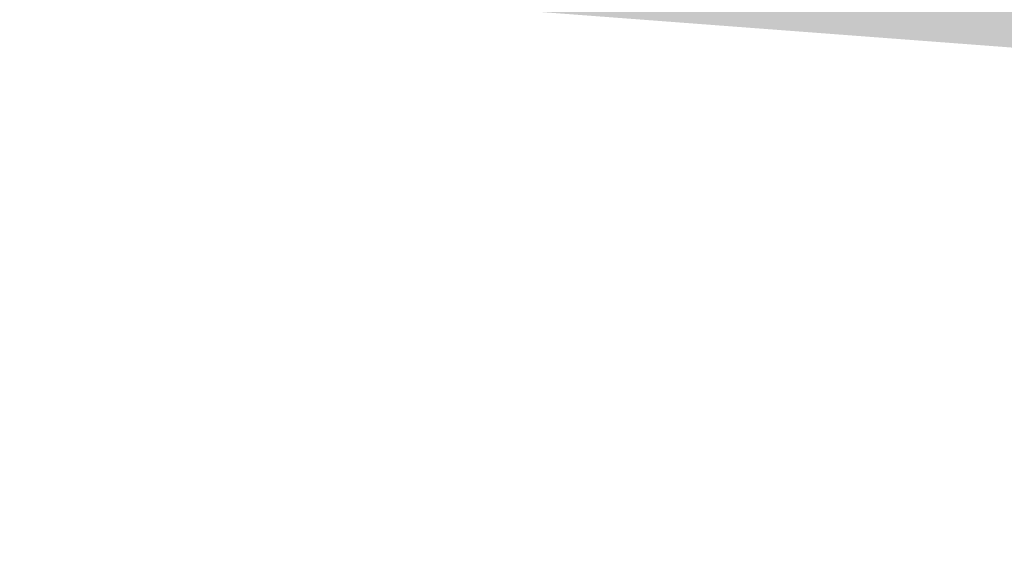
# Model space of a CAD drawing. Header units: metres. Extents: x -862 to 1262, y -354 to 644.
# Tile 25 of 256: x -504.43 to -491.69, y 399.72 to 406.64. Entities that reach past the tile are written whole.
import ezdxf

# ---------------------------------------------------------------- set-up
doc = ezdxf.new("R2010")
doc.units = ezdxf.units.M
doc.header["$LTSCALE"] = 0.5
doc.layers.add('BPR_Verkehr_220520', color=7, linetype='Continuous')

msp = doc.modelspace()

# ---------------------------------------------------------------- hatches: boundary and pattern name
at = {"layer": 'BPR_Verkehr_220520', "linetype": 'Continuous', "lineweight": 0, "true_color": 0xece5cf, "transparency": 33554687}
h = msp.add_hatch(color=254, dxfattribs=at)
edge = h.paths.add_edge_path()
edge.add_line((-454.798105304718, 403.4998908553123), (-453.9726204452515, 399.9104184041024))
edge.add_line((-453.9726204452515, 399.9104184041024), (-448.3920222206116, 399.7205241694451))
edge.add_line((-448.3920222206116, 399.7205241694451), (-449.5523579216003, 404.7877478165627))
edge.add_line((-449.5523579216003, 404.7877478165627), (-449.5523579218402, 404.7877478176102))
edge.add_arc((-457.3505189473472, 403.0020589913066), 7.999999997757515, 12.89770687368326, 84.50605743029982)
edge.add_line((-456.5845948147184, 410.9653095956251), (-456.5845948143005, 410.9653095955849))
edge.add_line((-456.5845948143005, 410.9653095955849), (-466.941385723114, 411.9614500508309))
edge.add_line((-466.941385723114, 411.9614500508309), (-467.2764775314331, 408.4775279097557))
edge.add_line((-467.2764775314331, 408.4775279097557), (-471.2792744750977, 408.8625263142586))
edge.add_line((-471.2792744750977, 408.8625263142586), (-472.7620496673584, 411.465189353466))
edge.add_arc((-468.5544148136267, 404.0796761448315), 8.499999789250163, 119.6707973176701, 127.8096083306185)
edge.add_line((-473.7652508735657, 410.7951198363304), (-474.4792689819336, 410.2410788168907))
edge.add_line((-474.4792689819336, 410.2410788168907), (-474.4792689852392, 410.2410788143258))
edge.add_arc((-479.0770656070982, 416.1664704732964), 7.50000000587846, 278.5451390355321, 307.8096081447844, ccw=False)
edge.add_line((-477.9626515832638, 408.7497271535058), (-477.9626515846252, 408.7497271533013))
edge.add_line((-477.9626515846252, 408.7497271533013), (-483.1538206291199, 407.9697201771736))
edge.add_line((-483.1538206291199, 407.9697201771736), (-483.1538206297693, 407.9697201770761))
edge.add_arc((-486.3484741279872, 429.2310510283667), 21.50000001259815, 261.9278611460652, 278.5451389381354, ccw=False)
edge.add_line((-489.3674997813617, 407.9440718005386), (-489.3674997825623, 407.9440718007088))
edge.add_line((-489.3674997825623, 407.9440718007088), (-504.2147227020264, 410.0497790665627))
edge.add_line((-504.2147227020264, 410.0497790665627), (-504.4264159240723, 407.2431103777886))
edge.add_line((-504.4264159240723, 407.2431103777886), (-454.798105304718, 403.4998908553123))

doc.saveas('drawing.dxf')
